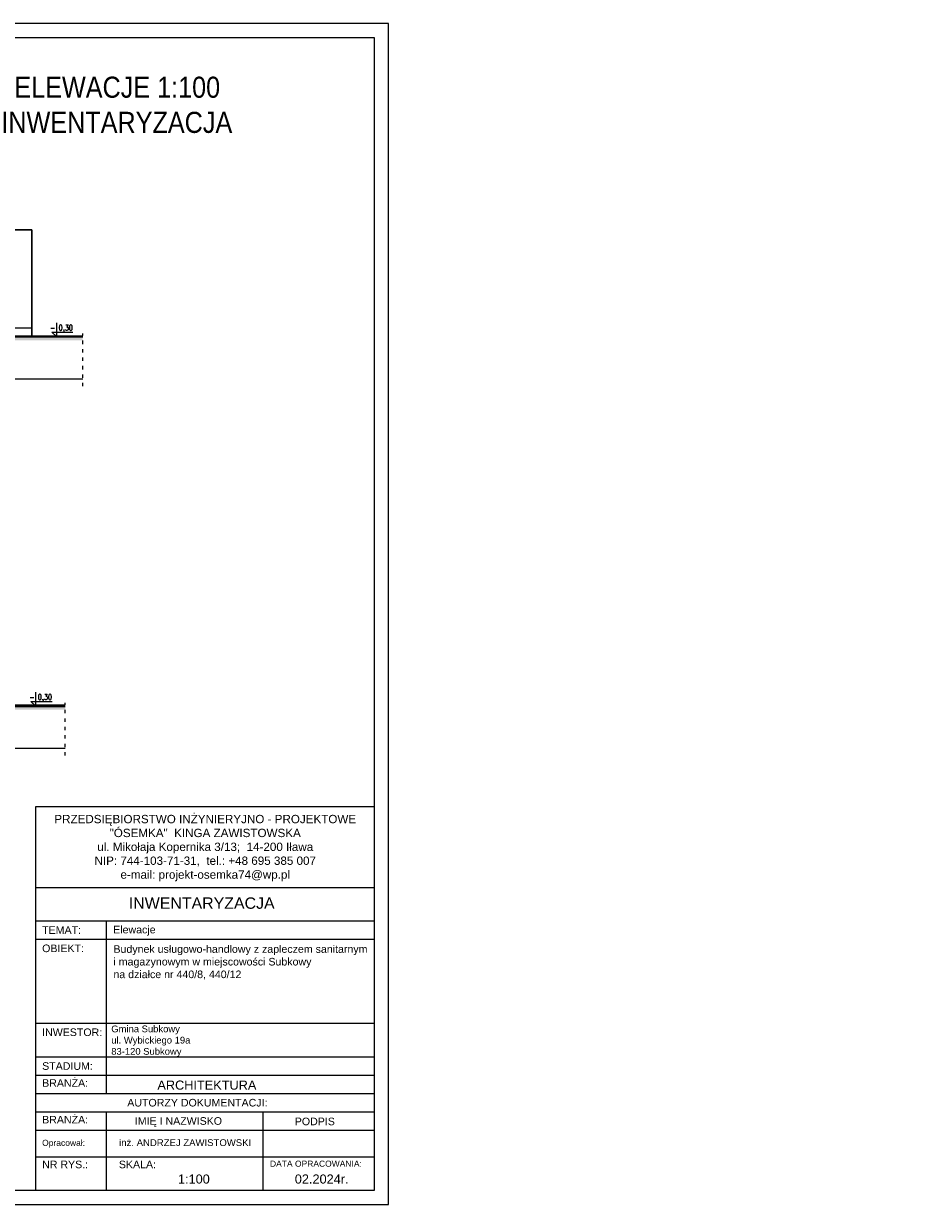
# Model space of a CAD drawing. Header units: millimetres. Extents: x 6814 to 76439, y 4251 to 11598.
# Tile 5 of 30: x 18423 to 21634, y 4251 to 8451. Entities that reach past the tile are written whole.
import ezdxf

# ---------------------------------------------------------------- set-up
doc = ezdxf.new("R2010")
doc.units = ezdxf.units.MM
doc.linetypes.add('ACAD_ISO03W100', pattern=[30, 12, -18])
doc.layers.add('&_opisy_100', color=51, linetype='Continuous', lineweight=20)
doc.layers.add('R-TAB', color=1, linetype='Continuous')
doc.styles.add('Romans', font='romans.shx', dxfattribs={"width": 0.75})
doc.styles.get("Standard").update_dxf_attribs({"font": 'arial.ttf'})

msp = doc.modelspace()

# ---------------------------------------------------------------- hatches: boundary and pattern name
at = {"lineweight": 0}
h = msp.add_hatch(dxfattribs=at)
h.set_pattern_fill('EARTH', color=256, scale=3)
h.set_pattern_definition([(0, (1930.06, 1952.185), (19.05, 19.05), [19.05, -19.05]), (0, (1930.06, 1959.33), (19.05, 19.05), [19.05, -19.05]), (0, (1930.06, 1966.473), (19.05, 19.05), [19.05, -19.05]), (90, (1932.44, 1968.854), (-19.05, 19.05), [19.05, -19.05]), (90, (1939.584, 1968.854), (-19.05, 19.05), [19.05, -19.05]), (90, (1946.728, 1968.854), (-19.05, 19.05), [19.05, -19.05])])
h.paths.add_polyline_path([(14553.477, 7336.11), (18632.23, 7336.11), (18632.23, 7324.022), (14553.477, 7324.022)])
h = msp.add_hatch(dxfattribs=at)
h.set_pattern_fill('EARTH', color=256, scale=3)
h.set_pattern_definition([(0, (1873.448, 638.626), (19.05, 19.05), [19.05, -19.05]), (0, (1873.448, 645.77), (19.05, 19.05), [19.05, -19.05]), (0, (1873.448, 652.914), (19.05, 19.05), [19.05, -19.05]), (90, (1875.83, 655.295), (-19.05, 19.05), [19.05, -19.05]), (90, (1882.973, 655.295), (-19.05, 19.05), [19.05, -19.05]), (90, (1890.117, 655.295), (-19.05, 19.05), [19.05, -19.05])])
h.paths.add_polyline_path([(14496.866, 6022.551), (18570.788, 6022.551), (18570.788, 6010.462), (14496.866, 6010.462)])

# ---------------------------------------------------------------- linework, layer by layer
at = {"layer": '&_opisy_100', "color": 0}
for points in [[(18539.162, 7386.891), (18539.162, 7337.894), (18523.099, 7352.927), (18597.969, 7352.927)], [(18465.001, 6073.332), (18465.001, 6024.335), (18448.938, 6039.368), (18523.809, 6039.368)]]:
    msp.add_lwpolyline(points, dxfattribs=at)
at = {"color": 1}
msp.add_line((19720.991, 8451.023), (13780.991, 8451.023), dxfattribs=at)
for p, q in [((19720.991, 4251.023), (19720.991, 8451.023)), ((19670.991, 8401.023), (13830.991, 8401.023)), ((19670.991, 4301.023), (19670.991, 8401.023)), ((13830.991, 4301.023), (19670.991, 4301.023)), ((13780.991, 4251.023), (19720.991, 4251.023))]:
    msp.add_line(p, q)
at = {"lineweight": 30}
for p in [(16587.44, 7717.894), (18451.44, 7337.894)]:
    msp.add_line(p, (18451.44, 7717.894), dxfattribs=at)
at = {"lineweight": 20}
msp.add_line((18451.44, 7367.894), (14746.44, 7367.894), dxfattribs=at)
at = {"lineweight": 40}
msp.add_line((16587.44, 7337.894), (18633.833, 7337.894), dxfattribs=at)
at = {"linetype": 'ACAD_ISO03W100'}
for p, q in [((18633.833, 7161.29), (18633.833, 7349.175)), ((18570.788, 5847.731), (18570.788, 6035.616))]:
    msp.add_line(p, q, dxfattribs=at)
at = {"lineweight": 0}
for p, q in [((14552.496, 7187.894), (18633.833, 7187.894)), ((14495.885, 5874.335), (18570.788, 5874.335))]:
    msp.add_line(p, q, dxfattribs=at)
at = {"lineweight": 50}
msp.add_line((14495.885, 6024.335), (18570.788, 6024.335), dxfattribs=at)
at = {"layer": 'R-TAB', "color": 0}
for p, q in [((18465.791, 5666.19), (19670.991, 5666.19)), ((18465.791, 4374.408), (18465.791, 5666.19)), ((18465.791, 5378.132), (19670.991, 5378.132)), ((18465.791, 5259.67), (19670.991, 5259.67)), ((18717.195, 4645.059), (18717.195, 5259.67)), ((18465.791, 5194.515), (19670.991, 5194.515)), ((18465.791, 4896.076), (19670.991, 4896.076)), ((18465.791, 4775.368), (19670.991, 4775.368)), ((18465.791, 4710.214), (19670.991, 4710.214)), ((18465.791, 4645.059), (19670.991, 4645.059)), ((18465.791, 4579.905), (19670.991, 4579.905)), ((18717.195, 4301.023), (18717.195, 4579.905)), ((19274.403, 4301.023), (19274.403, 4579.905)), ((18465.791, 4514.751), (19670.991, 4514.751)), ((18465.791, 4514.751), (19670.991, 4514.751)), ((18465.791, 4301.023), (18465.791, 4514.751)), ((18465.791, 4514.751), (19670.991, 4514.751)), ((18465.791, 4514.751), (19670.991, 4514.751)), ((18465.791, 4514.751), (19670.991, 4514.751)), ((18717.195, 4301.023), (18717.195, 4514.751)), ((19274.403, 4301.023), (19274.403, 4514.751)), ((18465.791, 4420.494), (19670.991, 4420.494))]:
    msp.add_line(p, q, dxfattribs=at)

# ---------------------------------------------------------------- texts
at = {"layer": '&_opisy_100', "color": 0, "char_height": 20.25, "width": 420.63828, "attachment_point": 1, "rotation": 359.999998, "style": 'Romans'}
for insert in [(18516.975, 7379.586), (18442.814, 6066.026)]:
    msp.add_mtext('- 0,30', dxfattribs=dict(at, insert=insert))
at = {"lineweight": 0, "insert": (18742.273, 5172.801), "char_height": 27, "width": 915.2969, "attachment_point": 1}
msp.add_mtext('\\A1;Budynek usługowo-handlowy z zapleczem sanitarnym i magazynowym w miejscowości Subkowy ^Jna działce nr 440/8, 440/12', dxfattribs=at)
at = {"layer": 'R-TAB', "color": 0, "ltscale": 24}
for s, insert, char_height, width, attachment_point in [('\\pi611.54556;ELEWACJE 1:100\\P\\pi557.49542;INWENTARYZACJA', (10680.181, 8262.29), 75, 2065.84351, 1), ('\\pi611.54556;ELEWACJE 1:100\\P\\pi557.49542;INWENTARYZACJA', (17646.974, 8262.29), 75, 2065.84351, 1), ('\\pi772.57046;ELEWACJA POŁUDNIOWA', (15544.923, 7273.177), 30, 2065.84351, 1), ('\\pi792.36923;ELEWACJA ZACHODNIA', (8556.12, 7024.127), 30, 2065.84351, 1), ('\\pi798.17073;ELEWACJA PÓŁNOCNA', (15544.923, 5947.495), 30, 2065.84351, 1), ('PRZEDSIĘBIORSTWO INŻYNIERYJNO - PROJEKTOWE\\P"ÓSEMKA"  KINGA ZAWISTOWSKA\\Pul. Mikołaja Kopernika 3/13;  14-200 Iława\\PNIP: 744-103-71-31,  tel.: +48 695 385 007\\Pe-mail: projekt-osemka74@wp.pl', (19068.724, 5518.436), 29.61563, 1172.58025, 5), ('\\pi785.39106;ELEWACJA WSCHODNIA', (8399.794, 5538.644), 30, 2065.84351, 1), ('INWENTARYZACJA', (18796.971, 5342.893), 40.5, 1204.81154, 1), ('TEMAT:', (18488.66, 5240.339), 27, 205.05039, 1), ('Elewacje', (18741.233, 5241.911), 27, 1067.36659, 1), ('OBIEKT:', (18488.66, 5175.305), 27, 205.05039, 1), ('INWESTOR:', (18488.66, 4876.866), 27, 205.05039, 1), ('Gmina Subkowy\\Pul. Wybickiego 19a\\P83-120 Subkowy', (18734.525, 4887.234), 24, 1013.66431, 1), ('STADIUM:', (18488.66, 4756.628), 27, 205.05039, 1), ('BRANŻA:', (18488.66, 4696.28), 27, 205.05039, 1), ('ARCHITEKTURA', (18898.563, 4691.474), 32.4, 736.08096, 1), ('\\pi313.20089;AUTORZY DOKUMENTACJI:', (11511.456, 4626.267), 27, 1121.84994, 1), ('\\pi313.20089;AUTORZY DOKUMENTACJI:', (18478.248, 4626.267), 27, 1121.84994, 1), ('BRANŻA:', (18488.66, 4565.971), 27, 205.05039, 1), ('\\pi13.924;IMIĘ I NAZWISKO', (18804.465, 4561.198), 27, 380.13022, 1), ('PODPIS', (19387.237, 4559.542), 27, 205.05039, 1), ('inż. ANDRZEJ ZAWISTOWSKI', (18997.4, 4458.084), 24.3, 519.74945, 8), ('Opracował:', (18488.66, 4480.814), 21.6, 205.05039, 1), ('NR RYS.:', (18488.66, 4406.56), 27, 205.05039, 1), ('SKALA:', (18761.539, 4406.56), 27, 205.05039, 1), ('DATA OPRACOWANIA:', (19299.021, 4406.56), 21.6, 417.46084, 1), ('1:100', (18971.735, 4357.43), 32.4, 205.05039, 1), ('02.2024r.', (19387.237, 4357.43), 32.4, 205.05039, 1)]:
    msp.add_mtext(s, dxfattribs=dict(at, insert=insert, char_height=char_height, width=width, attachment_point=attachment_point))

doc.saveas('drawing.dxf')
